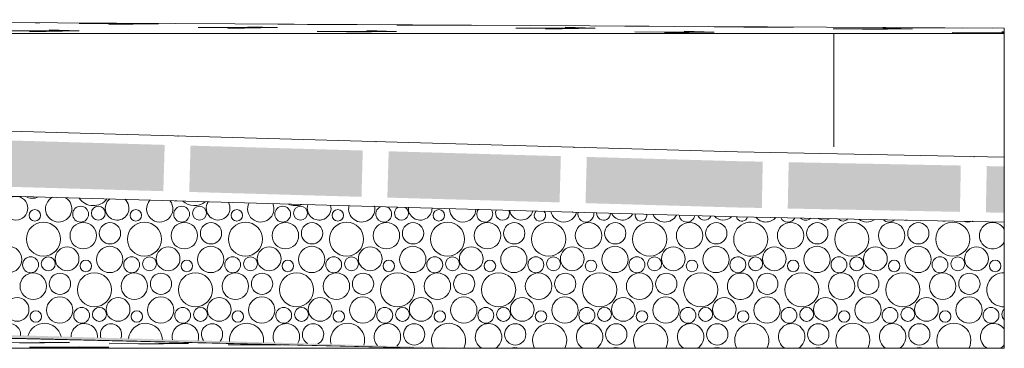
# Model space of a CAD drawing. Header units: millimetres. Extents: x -94601 to -15166, y -300 to 6935.
# Tile 96 of 97: x -16229 to -15166, y -300 to 55. Entities that reach past the tile are written whole.
import ezdxf

# ---------------------------------------------------------------- set-up
doc = ezdxf.new("R2010")
doc.units = ezdxf.units.MM
doc.header["$MEASUREMENT"] = 0
for name, color, linetype in [('Nouveau_Terrain _ Modifié.Terrain', 7, 'Continuous'), ('Nouveau_Terrain _ Original.Terrain', 7, 'Continuous'), ('Nouveau_VRD _ Voirie 3d.VRD', 7, 'Continuous'), ('VRD _ Bordure.VRD', 7, 'Continuous')]:
    doc.layers.add(name, color=color, linetype=linetype)

# ---------------------------------------------------------------- blocks, each defined once
blk = doc.blocks.new('Élément de coupe_30')
at = {"layer": 'Nouveau_Terrain _ Modifié.Terrain', "color": 7, "linetype": 'Continuous', "lineweight": 15}
for p, q in [((-16820.8, 54.7), (-17330.3, 54.7)), ((-15166.2, 45.6), (-16820.8, 54.7)), ((-15166.2, 44.9), (-15166.2, 45.6)), ((-15166.2, 40), (-15166.2, 44.9))]:
    blk.add_line(p, q, dxfattribs=at)
at = {"layer": 'Nouveau_Terrain _ Modifié.Terrain', "color": 114, "linetype": 'Continuous', "lineweight": 15, "true_color": 0x00ad56}
for p, q in [((-17107.9, 52.3), (-17140, 53.4)), ((-17107.9, 52.3), (-17140, 53.4)), ((-16580.4, 53.4), (-16604.3, 53.5)), ((-16580.4, 53.4), (-16604.3, 53.5)), ((-17322.3, 48.8), (-17330.3, 49)), ((-17322.3, 48.8), (-17330.3, 49)), ((-17322.3, 48.8), (-17330.3, 48.8)), ((-17322.3, 48.8), (-17330.3, 48.6)), ((-17322.3, 48.8), (-17330.3, 48.8)), ((-17322.3, 48.8), (-17330.3, 48.6)), ((-17193.8, 44.6), (-17279.5, 44.7)), ((-17193.8, 44.6), (-17279.5, 44.7)), ((-17193.8, 44.6), (-17247.4, 43.7)), ((-17193.8, 44.6), (-17247.4, 43.7)), ((-17193.8, 44.6), (-17225.9, 45.6)), ((-17193.8, 44.6), (-17225.9, 45.6)), ((-17107.9, 52.3), (-17193.6, 52.5)), ((-17107.9, 52.3), (-17193.6, 52.5)), ((-17107.9, 52.3), (-17161.5, 51.4)), ((-17107.9, 52.3), (-17161.5, 51.4)), ((-16979.4, 48.1), (-17065.1, 48.3)), ((-16979.4, 48.1), (-17065.1, 48.3)), ((-16979.4, 48.1), (-17033, 47.2)), ((-16979.4, 48.1), (-17033, 47.2)), ((-16979.4, 48.1), (-17011.5, 49.2)), ((-16979.4, 48.1), (-17011.5, 49.2)), ((-16850.9, 43.9), (-16936.6, 44.1)), ((-16850.9, 43.9), (-16936.6, 44.1)), ((-16850.9, 43.9), (-16904.5, 43)), ((-16850.9, 43.9), (-16904.5, 43)), ((-16850.9, 43.9), (-16883.1, 45)), ((-16850.9, 43.9), (-16883.1, 45)), ((-16765.1, 51.7), (-16850.8, 51.8)), ((-16765.1, 51.7), (-16850.8, 51.8)), ((-16765.1, 51.7), (-16818.6, 50.8)), ((-16765.1, 51.7), (-16818.6, 50.8)), ((-16765.1, 51.7), (-16797.2, 52.7)), ((-16765.1, 51.7), (-16797.2, 52.7)), ((-16636.6, 47.5), (-16722.3, 47.6)), ((-16636.6, 47.5), (-16722.3, 47.6)), ((-16636.6, 47.5), (-16690.2, 46.6)), ((-16636.6, 47.5), (-16690.2, 46.6)), ((-16636.6, 47.5), (-16668.7, 48.5)), ((-16636.6, 47.5), (-16668.7, 48.5)), ((-16508.1, 43.3), (-16593.8, 43.4)), ((-16508.1, 43.3), (-16593.8, 43.4)), ((-16508.1, 43.3), (-16561.7, 42.4)), ((-16508.1, 43.3), (-16561.7, 42.4)), ((-16508.1, 43.3), (-16540.2, 44.3)), ((-16508.1, 43.3), (-16540.2, 44.3)), ((-16422.2, 51), (-16507.9, 51.2)), ((-16422.2, 51), (-16507.9, 51.2)), ((-16422.2, 51), (-16475.8, 50.1)), ((-16422.2, 51), (-16475.8, 50.1)), ((-16422.2, 51), (-16454.3, 52.1)), ((-16422.2, 51), (-16454.3, 52.1)), ((-16293.7, 46.8), (-16379.4, 47)), ((-16293.7, 46.8), (-16379.4, 47)), ((-16293.7, 46.8), (-16347.3, 45.9)), ((-16293.7, 46.8), (-16347.3, 45.9)), ((-16293.7, 46.8), (-16325.8, 47.9)), ((-16293.7, 46.8), (-16325.8, 47.9)), ((-16207.8, 51.4), (-16289.8, 51.8)), ((-16207.8, 51.4), (-16289.8, 51.8)), ((-16207.8, 51.4), (-16261.4, 51.6)), ((-16207.8, 51.4), (-16261.4, 51.6)), ((-16165.3, 42.6), (-16251, 42.8)), ((-16165.3, 42.6), (-16251, 42.8)), ((-16165.3, 42.6), (-16218.8, 41.7)), ((-16165.3, 42.6), (-16218.8, 41.7)), ((-16207.8, 51.4), (-16212.6, 51.4)), ((-16207.8, 51.4), (-16212.6, 51.4)), ((-16165.3, 42.6), (-16197.4, 43.7)), ((-16165.3, 42.6), (-16197.4, 43.7)), ((-16086.1, 50.4), (-16165.1, 50.5)), ((-16086.1, 50.4), (-16165.1, 50.5)), ((-16080.6, 50.4), (-16133, 49.5)), ((-16080.6, 50.4), (-16133, 49.5)), ((-16079.4, 50.4), (-16111.5, 50.6)), ((-16079.4, 50.4), (-16111.5, 50.6)), ((-16079.4, 50.4), (-16086.1, 50.4)), ((-16079.4, 50.4), (-16086.1, 50.4)), ((-16079.4, 50.4), (-16080.6, 50.4)), ((-16079.4, 50.4), (-16080.6, 50.4)), ((-15950.9, 46.2), (-16036.6, 46.3)), ((-15950.9, 46.2), (-16036.6, 46.3)), ((-15950.9, 46.2), (-16004.5, 45.3)), ((-15950.9, 46.2), (-16004.5, 45.3)), ((-15950.9, 46.2), (-15983, 47.2)), ((-15950.9, 46.2), (-15983, 47.2)), ((-15865, 49.4), (-15950.7, 49.9)), ((-15865, 49.4), (-15950.7, 49.9)), ((-15865, 49.4), (-15918.6, 49.7)), ((-15865, 49.4), (-15918.6, 49.7)), ((-15865, 49.4), (-15889.5, 49.6)), ((-15865, 49.4), (-15889.5, 49.6)), ((-15822.4, 42), (-15854.5, 43)), ((-15822.4, 42), (-15854.5, 43)), ((-15736.5, 48.4), (-15822.2, 48.9)), ((-15736.5, 48.4), (-15822.2, 48.9)), ((-15736.5, 48.4), (-15790.1, 48.7)), ((-15736.5, 48.4), (-15790.1, 48.7)), ((-15736.5, 48.4), (-15768.6, 48.7)), ((-15736.5, 48.4), (-15768.6, 48.7)), ((-15608, 45.5), (-15693.8, 45.7)), ((-15608, 45.5), (-15693.8, 45.7)), ((-15608, 45.5), (-15661.6, 44.6)), ((-15608, 45.5), (-15661.6, 44.6)), ((-15608, 45.5), (-15640.2, 46.6)), ((-15608, 45.5), (-15640.2, 46.6)), ((-15522.2, 47.5), (-15607.9, 48)), ((-15522.2, 47.5), (-15607.9, 48)), ((-15522.2, 47.5), (-15575.8, 47.7)), ((-15522.2, 47.5), (-15575.8, 47.7)), ((-15522.2, 47.5), (-15554.3, 47.7)), ((-15522.2, 47.5), (-15554.3, 47.7)), ((-15393.7, 46.5), (-15479.4, 47)), ((-15393.7, 46.5), (-15479.4, 47)), ((-15393.7, 46.5), (-15447.3, 46.7)), ((-15393.7, 46.5), (-15447.3, 46.7)), ((-15393.7, 46.5), (-15425.8, 46.7)), ((-15393.7, 46.5), (-15425.8, 46.7)), ((-15265.2, 44.9), (-15350.9, 45)), ((-15265.2, 44.9), (-15350.9, 45)), ((-15265.2, 44.9), (-15318.8, 44)), ((-15265.2, 44.9), (-15318.8, 44)), ((-15289.7, 45.7), (-15297.3, 45.7)), ((-15289.7, 45.7), (-15297.3, 45.7)), ((-15265.2, 44.9), (-15289.7, 45.7)), ((-15265.2, 44.9), (-15289.7, 45.7)), ((-15179.3, 45.6), (-15265, 46.1)), ((-15179.3, 45.6), (-15265, 46.1)), ((-15179.3, 45.6), (-15232.9, 45.8)), ((-15179.3, 45.6), (-15232.9, 45.8)), ((-15179.3, 45.6), (-15211.4, 45.8)), ((-15179.3, 45.6), (-15211.4, 45.8)), ((-17065.3, 40.4), (-17151, 40.5)), ((-17065.3, 40.4), (-17151, 40.5)), ((-17065.3, 40.4), (-17097.4, 41.4)), ((-17065.3, 40.4), (-17097.4, 41.4)), ((-17065.3, 40.4), (-17086.6, 40)), ((-17065.3, 40.4), (-17086.6, 40)), ((-16731.5, 40), (-16754.6, 40.8)), ((-16731.5, 40), (-16754.6, 40.8)), ((-16408.4, 40), (-16411.7, 40.1)), ((-16408.4, 40), (-16411.7, 40.1)), ((-15822.4, 42), (-15908.1, 42.1)), ((-15822.4, 42), (-15908.1, 42.1)), ((-15822.4, 42), (-15876, 41.1)), ((-15822.4, 42), (-15876, 41.1)), ((-15479.6, 41.3), (-15565.3, 41.5)), ((-15479.6, 41.3), (-15565.3, 41.5)), ((-15479.6, 41.3), (-15533.2, 40.4)), ((-15479.6, 41.3), (-15533.2, 40.4)), ((-15479.6, 41.3), (-15511.7, 42.4)), ((-15479.6, 41.3), (-15511.7, 42.4)), ((-15166.2, 40.7), (-15222.4, 40.8)), ((-15166.2, 40.7), (-15222.4, 40.8)), ((-15166.2, 40.2), (-15177.1, 40)), ((-15166.2, 40.2), (-15177.1, 40)), ((-15166.2, 41.6), (-15168.8, 41.7)), ((-15166.2, 41.6), (-15168.8, 41.7))]:
    blk.add_line(p, q, dxfattribs=at)
blk = doc.blocks.new('Élément de coupe_152')
at = {"layer": 'Nouveau_Terrain _ Original.Terrain', "linetype": 'Continuous', "lineweight": 15, "true_color": 0xf48e54}
h = blk.add_hatch(dxfattribs=at)
h.set_pattern_fill('Terre', color=33, style=0, pattern_type=2)
h.set_pattern_definition([(45, (0, 0), (-137.8858, 137.8858), []), (45, (-45.96, 45.96), (-275.772, 275.772), []), (45, (-91.92, 91.92), (-275.772, 275.772), []), (135, (-137.886, 137.886), (45.96194, 45.96194), [195, -195])])
h.paths.add_polyline_path([(-15166.2, -299.7), (-15216.6, -300), (-15166.2, -300)])
at = {"layer": 'Nouveau_Terrain _ Original.Terrain', "color": 114, "linetype": 'Continuous', "lineweight": 15, "true_color": 0x00ad56}
for p, q in [((-16175.7, -293.8), (-16261.4, -294.1)), ((-16175.7, -293.8), (-16261.4, -294.1)), ((-16175.7, -293.8), (-16229.3, -294.4)), ((-16175.7, -293.8), (-16229.3, -294.4)), ((-16175.7, -293.8), (-16207.8, -293.5)), ((-16175.7, -293.8), (-16207.8, -293.5)), ((-16047.2, -294.8), (-16132.9, -295.2)), ((-16047.2, -294.8), (-16132.9, -295.2)), ((-16047.2, -294.8), (-16100.8, -295.5)), ((-16047.2, -294.8), (-16100.8, -295.5)), ((-16047.2, -294.8), (-16079.3, -294.6)), ((-16047.2, -294.8), (-16079.3, -294.6)), ((-15953.5, -296.1), (-16004.4, -296.3)), ((-15953.5, -296.1), (-16004.4, -296.3)), ((-15946, -296.3), (-15972.3, -296.6)), ((-15946, -296.3), (-15972.3, -296.6)), ((-16133.1, -298.6), (-16218.8, -298.9)), ((-16133.1, -298.6), (-16218.8, -298.9)), ((-16133.1, -298.6), (-16186.7, -299.2)), ((-16133.1, -298.6), (-16186.7, -299.2)), ((-16133.1, -298.6), (-16165.2, -298.3)), ((-16133.1, -298.6), (-16165.2, -298.3)), ((-16004.6, -299.7), (-16083.5, -300)), ((-16004.6, -299.7), (-16083.5, -300)), ((-16004.6, -299.7), (-16036.7, -299.4)), ((-16004.6, -299.7), (-16036.7, -299.4)), ((-16004.6, -299.7), (-16033.3, -300)), ((-16004.6, -299.7), (-16033.3, -300))]:
    blk.add_line(p, q, dxfattribs=at)
at = {"layer": 'Nouveau_Terrain _ Original.Terrain', "color": 7, "linetype": 'Continuous', "lineweight": 15}
for p, q in [((-16792.4, -300), (-15790.7, -300)), ((-15166.2, -299.7), (-15216.6, -300))]:
    blk.add_line(p, q, dxfattribs=at)
blk = doc.blocks.new('Élément de coupe_1666')
at = {"layer": 'VRD _ Bordure.VRD', "color": 7, "linetype": 'Continuous', "lineweight": 15}
for p, q in [((-16370.3, 40), (-17330.3, 40)), ((-16370.3, 40), (-16370.3, 35.6)), ((-16350.3, 40), (-16370.3, 40)), ((-16370.3, 35.6), (-16370.3, 33.4)), ((-16370.3, 33.4), (-16370.3, 27.8)), ((-15350.3, 40), (-16350.3, 40)), ((-15350.3, 40), (-15350.3, 35.6)), ((-15330.3, 40), (-15350.3, 40)), ((-15350.3, 35.6), (-15350.3, 33.4)), ((-15350.3, 33.4), (-15350.3, 27.8)), ((-15166.2, 40), (-15330.3, 40)), ((-15166.2, 35.6), (-15166.2, 40)), ((-15166.2, 33.4), (-15166.2, 35.6)), ((-15166.2, 27.8), (-15166.2, 33.4)), ((-16370.3, 27.8), (-16370.3, 20)), ((-15350.3, 27.8), (-15350.3, 20)), ((-15166.2, 20), (-15166.2, 27.8)), ((-16370.3, 20), (-16370.3, -61.9)), ((-15350.3, 20), (-15350.3, -82.6)), ((-15166.2, -86.3), (-15166.2, 20))]:
    blk.add_line(p, q, dxfattribs=at)
blk = doc.blocks.new('*X1684')
at = {"layer": 'Nouveau_VRD _ Voirie 3d.VRD', "color": 33, "linetype": 'Continuous', "lineweight": 15, "true_color": 0xf48e54}
for centre, radius in [((-16233.4, -148.8), 12.8), ((-16163.6, -155.2), 8.58), ((-16144.5, -154.2), 7.52), ((-16054.5, -155.2), 8.58), ((-16035.3, -154.2), 7.52), ((-15945.4, -155.2), 8.58), ((-15926.2, -154.2), 7.52), ((-16213.1, -156.5), 6.2), ((-16104, -156.5), 6.2), ((-15994.9, -156.5), 6.2), ((-15885.8, -156.5), 6.2), ((-15776.7, -156.5), 6.2), ((-16203.8, -182.2), 18.4), ((-16160.7, -178.4), 14.3), ((-16131.9, -175.8), 11.5), ((-16094.7, -182.2), 18.4), ((-16051.6, -178.4), 14.3), ((-16022.8, -175.8), 11.5), ((-15985.6, -182.2), 18.4), ((-15942.5, -178.4), 14.3), ((-15913.7, -175.8), 11.5), ((-15876.4, -182.2), 18.4), ((-15833.4, -178.4), 14.3), ((-15804.6, -175.8), 11.5), ((-15767.3, -182.2), 18.4), ((-15724.3, -178.4), 14.3), ((-15695.4, -175.8), 11.5), ((-15658.2, -182.2), 18.4), ((-15615.1, -178.4), 14.3), ((-15586.3, -175.8), 11.5), ((-15549.1, -182.2), 18.4), ((-15506, -178.4), 14.3), ((-15477.2, -175.8), 11.5), ((-16241.3, -204.1), 14.2), ((-16178.2, -203.4), 12.8), ((-16132.2, -204.1), 14.2), ((-16069.1, -203.4), 12.8), ((-16023.1, -204.1), 14.2), ((-15960, -203.4), 12.8), ((-15914, -204.1), 14.2), ((-15850.9, -203.4), 12.8), ((-15804.9, -204.1), 14.2), ((-15741.8, -203.4), 12.8), ((-15695.8, -204.1), 14.2), ((-15632.7, -203.4), 12.8), ((-15586.6, -204.1), 14.2), ((-15523.6, -203.4), 12.8), ((-15477.5, -204.1), 14.2), ((-16217.6, -209.8), 8.58), ((-16198.5, -208.8), 7.52), ((-16108.5, -209.8), 8.58), ((-16089.3, -208.8), 7.52), ((-15999.4, -209.8), 8.58), ((-15980.2, -208.8), 7.52), ((-15890.3, -209.8), 8.58), ((-15871.1, -208.8), 7.52), ((-15781.2, -209.8), 8.58), ((-15762, -208.8), 7.52), ((-15672, -209.8), 8.58), ((-15652.9, -208.8), 7.52), ((-15562.9, -209.8), 8.58), ((-15543.8, -208.8), 7.52), ((-16158, -211.1), 6.2), ((-16048.9, -211.1), 6.2), ((-15939.8, -211.1), 6.2), ((-15830.7, -211.1), 6.2), ((-15721.6, -211.1), 6.2), ((-15612.5, -211.1), 6.2), ((-15503.4, -211.1), 6.2), ((-16214.7, -233), 14.3), ((-16185.9, -230.4), 11.5), ((-16148.7, -236.8), 18.4), ((-16105.6, -233), 14.3), ((-16076.8, -230.4), 11.5), ((-16039.6, -236.8), 18.4), ((-15996.5, -233), 14.3), ((-15967.7, -230.4), 11.5), ((-15930.4, -236.8), 18.4), ((-15887.4, -233), 14.3), ((-15858.6, -230.4), 11.5), ((-15821.3, -236.8), 18.4), ((-15778.3, -233), 14.3), ((-15749.4, -230.4), 11.5), ((-15712.2, -236.8), 18.4), ((-15669.1, -233), 14.3), ((-15640.3, -230.4), 11.5), ((-15603.1, -236.8), 18.4), ((-15560, -233), 14.3), ((-15531.2, -230.4), 11.5), ((-15494, -236.8), 18.4), ((-16186.2, -258.7), 14.2), ((-16077.1, -258.7), 14.2), ((-15968, -258.7), 14.2), ((-15858.9, -258.7), 14.2), ((-15749.8, -258.7), 14.2), ((-15640.6, -258.7), 14.2), ((-15531.5, -258.7), 14.2), ((-16232.2, -258), 12.8), ((-16123.1, -258), 12.8), ((-16014, -258), 12.8), ((-15904.9, -258), 12.8), ((-15795.8, -258), 12.8), ((-15686.7, -258), 12.8), ((-15577.6, -258), 12.8), ((-15468.5, -258), 12.8), ((-16212, -265.7), 6.2), ((-16162.5, -264.4), 8.58), ((-16143.3, -263.4), 7.52), ((-16102.9, -265.7), 6.2), ((-16053.4, -264.4), 8.58), ((-16034.2, -263.4), 7.52), ((-15993.8, -265.7), 6.2), ((-15944.3, -264.4), 8.58), ((-15925.1, -263.4), 7.52), ((-15884.7, -265.7), 6.2), ((-15835.2, -264.4), 8.58), ((-15816, -263.4), 7.52), ((-15775.6, -265.7), 6.2), ((-15726, -264.4), 8.58), ((-15706.9, -263.4), 7.52), ((-15666.5, -265.7), 6.2), ((-15616.9, -264.4), 8.58), ((-15597.8, -263.4), 7.52), ((-15557.4, -265.7), 6.2), ((-15507.8, -264.4), 8.58), ((-15488.7, -263.4), 7.52), ((-15803.4, -285), 11.5), ((-15694.3, -285), 11.5), ((-15585.2, -285), 11.5), ((-15476.1, -285), 11.5)]:
    blk.add_circle(centre, radius, dxfattribs=at)
for centre, radius, start, end in [((-16215.8, -123.8), 14.3, 239.5341, 297.2108), ((-16187.3, -149.5), 14.2, 118.2494, 58.4955), ((-16149.8, -127.6), 18.4, 213.9224, 322.8225), ((-16124.2, -148.8), 12.8, 127.7668, 48.9781), ((-16078.2, -149.5), 14.2, 137.9256, 38.8193), ((-16040.7, -127.6), 18.4, 226.9775, 309.7673), ((-16015.1, -148.8), 12.8, 146.3651, 30.3798), ((-15969.1, -149.5), 14.2, 152.8803, 23.8646), ((-15931.6, -127.6), 18.4, 245.1423, 291.6026), ((-15906, -148.8), 12.8, 161.6785, 15.0664), ((-15860, -149.5), 14.2, 166.1309, 10.614), ((-15836.3, -155.2), 8.58, 108.2406, 68.5043), ((-15817.1, -154.2), 7.52, 119.2078, 57.5371), ((-15796.9, -148.8), 12.8, 175.8224, 0.9225), ((-15750.9, -149.5), 14.2, 178.7347, 358.0102), ((-15727.2, -155.2), 8.58, 142.9826, 33.7623), ((-15708, -154.2), 7.52, 151.8433, 24.9016), ((-15687.8, -148.8), 12.8, 189.8086, 346.9363), ((-15667.6, -156.5), 6.2, 131.621, 45.1239), ((-15641.8, -149.5), 14.2, 191.3563, 345.3886), ((-15618, -155.2), 8.58, 165.7928, 10.9521), ((-15598.9, -154.2), 7.52, 176.3861, 0.3588), ((-15578.7, -148.8), 12.8, 204.543, 332.2019), ((-15558.5, -156.5), 6.2, 165.1474, 11.5975), ((-15532.6, -149.5), 14.2, 204.6699, 332.075), ((-15508.9, -155.2), 8.58, 186.6254, 350.1195), ((-15489.8, -154.2), 7.52, 200.5408, 336.2041), ((-15469.6, -148.8), 12.8, 221.5147, 315.2302), ((-15449.4, -156.5), 6.2, 194.0865, 215.0791), ((-15440, -182.2), 18.4, 141.8719, 218.1281), ((-15453.8, -209.8), 8.58, 94.121, 265.879), ((-15450.9, -233), 14.3, 104.2175, 255.7825), ((-15448.2, -265.7), 6.2, 176.0932, 183.9068), ((-16239.9, -285), 11.5, 354.5472, 182.1977), ((-16202.7, -291.4), 18.4, 12.7342, 164.0107), ((-16159.6, -287.6), 14.3, 356.7549, 179.99), ((-16130.8, -285), 11.5, 338.7366, 198.0083), ((-16093.6, -291.4), 18.4, 2.9199, 173.825), ((-16050.5, -287.6), 14.3, 344.2044, 192.5405), ((-16021.7, -285), 11.5, 321.1172, 215.6277), ((-15984.4, -291.4), 18.4, 353.2391, 183.5058), ((-15941.4, -287.6), 14.3, 330.9012, 205.8437), ((-15912.6, -285), 11.5, 297.3636, 239.3813), ((-15875.3, -291.4), 18.4, 343.4073, 193.3376), ((-15832.3, -287.6), 14.3, 315.6973, 221.0476), ((-15766.2, -291.4), 18.4, 333.0958, 203.6491), ((-15723.1, -287.6), 14.3, 300.1222, 239.8778), ((-15657.1, -291.4), 18.4, 331.9273, 208.0727), ((-15614, -287.6), 14.3, 300.1222, 239.8778), ((-15548, -291.4), 18.4, 331.9273, 208.0727), ((-15504.9, -287.6), 14.3, 300.1222, 239.8778), ((-15438.9, -291.4), 18.4, 147.9086, 208.0727), ((-15740.7, -312.6), 12.8, 82.6066, 94.1383), ((-15694.6, -313.3), 14.2, 69.3886, 110.6114), ((-15631.6, -312.6), 12.8, 81.7675, 98.2325), ((-15585.5, -313.3), 14.2, 69.3886, 110.6114), ((-15522.5, -312.6), 12.8, 81.7675, 98.2325), ((-15476.4, -313.3), 14.2, 69.3886, 110.6114)]:
    blk.add_arc(centre, radius, start, end, dxfattribs=at)
blk = doc.blocks.new('*X1685')
at = {"layer": 'Nouveau_VRD _ Voirie 3d.VRD', "linetype": 'Continuous', "lineweight": 15, "true_color": 0xb5b5b5}
for points in [[(-16074.3, -130.4), (-16072.8, -80.4), (-16258.8, -75.1), (-16260.2, -125.1)], [(-15860.3, -136.5), (-15858.9, -86.5), (-16044.9, -81.2), (-16046.3, -131.2)], [(-15646.4, -142.5), (-15645, -92.6), (-15830.9, -87.3), (-15832.4, -137.3)], [(-15618.4, -143.3), (-15454.4, -148), (-15454.4, -98), (-15617, -93.4)]]:
    blk.add_hatch(color=253, dxfattribs=at).paths.add_polyline_path(points)
at = {"layer": 'Nouveau_VRD _ Voirie 3d.VRD', "color": 253, "linetype": 'Continuous', "lineweight": 15, "true_color": 0xb5b5b5}
for p in [(-16058.6, -70.8), (-15844.6, -76.9), (-15630.7, -83), (-16060.6, -140.8), (-15846.6, -146.9), (-15632.7, -152.9)]:
    blk.add_point(p, dxfattribs=at)
blk = doc.blocks.new('Élément de coupe_1667')
at = {"layer": 'Nouveau_VRD _ Voirie 3d.VRD', "linetype": 'Continuous', "lineweight": 0, "true_color": 0x000000}
blk.add_hatch(color=18, dxfattribs=at).paths.add_polyline_path([(-19144.2, -203.2), (-17330.3, -263.1), (-15790.7, -300), (-15738.1, -300)])
blk.add_hatch(color=18, dxfattribs=at).paths.add_polyline_path([(-19144.2, -203.2), (-17330.3, -263.1), (-15790.7, -300), (-15738.1, -300)])
at = {"layer": 'Nouveau_VRD _ Voirie 3d.VRD', "color": 7, "linetype": 'Continuous', "lineweight": 15}
for p, q in [((-19144.2, 16.9), (-15454.4, -88)), ((-19144.2, -53.2), (-15454.4, -158)), ((-15454.4, -300), (-15738.1, -300))]:
    blk.add_line(p, q, dxfattribs=at)
at = {"layer": 'Nouveau_VRD _ Voirie 3d.VRD', "color": 251, "linetype": 'Continuous', "lineweight": 15, "true_color": 0x6a6a6a}
for p, q in [((-17330.3, -263.1), (-15790.7, -300)), ((-15790.7, -300), (-15738.1, -300))]:
    blk.add_line(p, q, dxfattribs=at)
at = {"layer": 'Nouveau_VRD _ Voirie 3d.VRD', "lineweight": 0}
for name in ['*X1685', '*X1684']:
    blk.add_blockref(name, (0, 0), dxfattribs=at)
blk = doc.blocks.new('*X1687')
at = {"layer": 'Nouveau_VRD _ Voirie 3d.VRD', "color": 33, "linetype": 'Continuous', "lineweight": 15, "true_color": 0xf48e54}
for centre, radius in [((-15396.9, -178.4), 14.3), ((-15368.1, -175.8), 11.5), ((-15330.9, -182.2), 18.4), ((-15287.8, -178.4), 14.3), ((-15259, -175.8), 11.5), ((-15221.8, -182.2), 18.4), ((-15414.5, -203.4), 12.8), ((-15368.4, -204.1), 14.2), ((-15305.3, -203.4), 12.8), ((-15259.3, -204.1), 14.2), ((-15196.2, -203.4), 12.8), ((-15434.7, -208.8), 7.52), ((-15344.7, -209.8), 8.58), ((-15325.6, -208.8), 7.52), ((-15235.6, -209.8), 8.58), ((-15216.4, -208.8), 7.52), ((-15394.2, -211.1), 6.2), ((-15285.1, -211.1), 6.2), ((-15176, -211.1), 6.2), ((-15422.1, -230.4), 11.5), ((-15384.9, -236.8), 18.4), ((-15341.8, -233), 14.3), ((-15313, -230.4), 11.5), ((-15275.8, -236.8), 18.4), ((-15232.7, -233), 14.3), ((-15203.9, -230.4), 11.5), ((-15422.4, -258.7), 14.2), ((-15313.3, -258.7), 14.2), ((-15204.2, -258.7), 14.2), ((-15359.3, -258), 12.8), ((-15250.2, -258), 12.8), ((-15398.7, -264.4), 8.58), ((-15379.6, -263.4), 7.52), ((-15339.1, -265.7), 6.2), ((-15289.6, -264.4), 8.58), ((-15270.4, -263.4), 7.52), ((-15230, -265.7), 6.2), ((-15180.5, -264.4), 8.58), ((-15367, -285), 11.5), ((-15257.9, -285), 11.5)]:
    blk.add_circle(centre, radius, dxfattribs=at)
for centre, radius, start, end in [((-15449.4, -156.5), 6.2, 215.0791, 343.7097), ((-15423.5, -149.5), 14.2, 218.7844, 318.951), ((-15399.8, -155.2), 8.58, 205.4982, 332.2372), ((-15380.7, -154.2), 7.52, 223.5169, 314.2185), ((-15440, -182.2), 18.4, 218.1281, 141.8719), ((-15360.5, -148.8), 12.8, 238.4075, 299.3279), ((-15340.2, -156.5), 6.2, 216.3917, 321.3437), ((-15314.4, -149.5), 14.2, 231.3905, 306.3448), ((-15290.7, -155.2), 8.58, 223.2659, 314.4695), ((-15271.6, -154.2), 7.52, 260.5224, 277.213), ((-15231.1, -156.5), 6.2, 251.9462, 285.7892), ((-15205.3, -149.5), 14.2, 249.8678, 287.8676), ((-15178.7, -178.4), 14.3, 28.7972, 331.2028), ((-15181.6, -155.2), 8.58, 250.8661, 286.8693), ((-15453.8, -209.8), 8.58, 265.879, 94.121), ((-15450.9, -233), 14.3, 255.7825, 104.2175), ((-15166.7, -236.8), 18.4, 88.4428, 271.5572), ((-15448.2, -265.7), 6.2, 183.9068, 176.0932), ((-15161.3, -263.4), 7.52, 129.849, 230.151), ((-15438.9, -291.4), 18.4, 331.9273, 147.9086), ((-15395.8, -287.6), 14.3, 300.1222, 239.8778), ((-15329.8, -291.4), 18.4, 331.9273, 208.0727), ((-15286.7, -287.6), 14.3, 300.1222, 239.8778), ((-15220.7, -291.4), 18.4, 331.9273, 208.0727), ((-15177.6, -287.6), 14.3, 37.0022, 239.8778), ((-15177.6, -287.6), 14.3, 300.1222, 322.9978), ((-15413.3, -312.6), 12.8, 81.7675, 98.2325), ((-15367.3, -313.3), 14.2, 69.3886, 110.6114), ((-15304.2, -312.6), 12.8, 81.7675, 98.2325), ((-15258.2, -313.3), 14.2, 69.3886, 110.6114), ((-15195.1, -312.6), 12.8, 81.7675, 98.2325)]:
    blk.add_arc(centre, radius, start, end, dxfattribs=at)
blk = doc.blocks.new('*X1688')
at = {"layer": 'Nouveau_VRD _ Voirie 3d.VRD', "linetype": 'Continuous', "lineweight": 15, "true_color": 0xb5b5b5}
for points in [[(-15427, -98.5), (-15454.4, -98), (-15454.4, -148), (-15428, -148.5)], [(-15214.1, -152.7), (-15213.1, -102.7), (-15399, -99.1), (-15400, -149.1)], [(-15186.1, -153.3), (-15166.2, -153.7), (-15166.2, -103.7), (-15185.1, -103.3)]]:
    blk.add_hatch(color=253, dxfattribs=at).paths.add_polyline_path(points)
at = {"layer": 'Nouveau_VRD _ Voirie 3d.VRD', "color": 253, "linetype": 'Continuous', "lineweight": 15, "true_color": 0xb5b5b5}
for p in [(-15198.9, -93), (-15414.2, -158.8), (-15200.3, -163)]:
    blk.add_point(p, dxfattribs=at)
blk = doc.blocks.new('Élément de coupe_1668')
at = {"layer": 'Nouveau_VRD _ Voirie 3d.VRD', "color": 7, "linetype": 'Continuous', "lineweight": 15}
for p, q in [((-15454.4, -88), (-15166.2, -93.7)), ((-15454.4, -158), (-15454.4, -158)), ((-15454.4, -158), (-15166.2, -163.7)), ((-15216.6, -300), (-15454.4, -300)), ((-15166.2, -300), (-15216.6, -300)), ((-15166.2, -299.7), (-15166.2, -300))]:
    blk.add_line(p, q, dxfattribs=at)
at = {"layer": 'Nouveau_VRD _ Voirie 3d.VRD', "color": 251, "linetype": 'Continuous', "lineweight": 15, "true_color": 0x6a6a6a}
for p, q in [((-15166.2, -93.7), (-15166.2, -86.3)), ((-15788.8, -300), (-17330.3, -263))]:
    blk.add_line(p, q, dxfattribs=at)
at = {"layer": 'Nouveau_VRD _ Voirie 3d.VRD', "color": 7, "linetype": 'Continuous', "lineweight": 15, "flags": 128}
blk.add_lwpolyline([(-15166.2, -93.7), (-15166.2, -163.7), (-15166.2, -299.7)], dxfattribs=at)
at = {"layer": 'Nouveau_VRD _ Voirie 3d.VRD', "lineweight": 0}
for name in ['*X1688', '*X1687']:
    blk.add_blockref(name, (0, 0), dxfattribs=at)

msp = doc.modelspace()

# ---------------------------------------------------------------- block references
at = {"layer": 'Nouveau_Terrain _ Modifié.Terrain', "lineweight": 0}
msp.add_blockref('Élément de coupe_30', (0, 0), dxfattribs=at)
at = {"layer": 'Nouveau_Terrain _ Original.Terrain', "lineweight": 0}
msp.add_blockref('Élément de coupe_152', (0, 0), dxfattribs=at)
at = {"layer": 'Nouveau_VRD _ Voirie 3d.VRD', "lineweight": 0}
for name in ['Élément de coupe_1667', 'Élément de coupe_1668']:
    msp.add_blockref(name, (0, 0), dxfattribs=at)
at = {"layer": 'VRD _ Bordure.VRD', "lineweight": 0}
msp.add_blockref('Élément de coupe_1666', (0, 0), dxfattribs=at)

doc.saveas('drawing.dxf')
